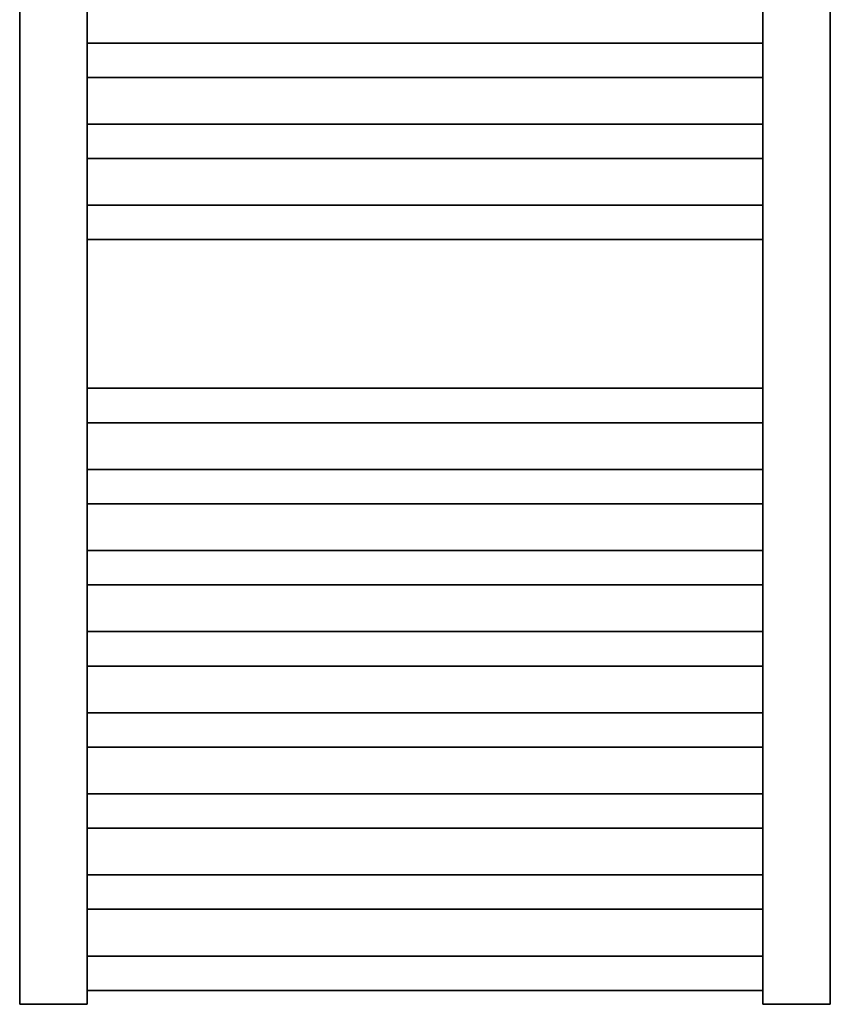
# Model space of a CAD drawing. Header units: millimetres. Extents: x 14365 to 105143, y -126377 to -22383.
# Tile 49 of 191: x 45563 to 46163, y -123284 to -122555. Entities that reach past the tile are written whole.
import ezdxf

# ---------------------------------------------------------------- set-up
doc = ezdxf.new("R2010")
doc.units = ezdxf.units.MM
doc.layers.add('UT_ZAŘÍZENÍ - OT', color=3, linetype='Continuous', lineweight=35)

msp = doc.modelspace()

# ---------------------------------------------------------------- linework, layer by layer
at = {"layer": 'UT_ZAŘÍZENÍ - OT', "linetype": 'Continuous'}
for p, q in [((45563.38, -121463.57), (45563.38, -123283.57)), ((45613.38, -123283.57), (45613.38, -121463.57)), ((46113.38, -121463.57), (46113.38, -123283.57)), ((46163.38, -123283.57), (46163.38, -121463.57)), ((45613.38, -122572.39), (46113.38, -122572.39)), ((45613.38, -122572.39), (46113.38, -122572.39)), ((45613.38, -122572.39), (46113.38, -122572.39)), ((45613.38, -122572.39), (46113.38, -122572.39)), ((45613.38, -122572.39), (46113.38, -122572.39)), ((45613.38, -122572.39), (46113.38, -122572.39)), ((45613.38, -122572.39), (46113.38, -122572.39)), ((45613.38, -122572.39), (46113.38, -122572.39)), ((45613.38, -122572.39), (46113.38, -122572.39)), ((45613.38, -122572.39), (46113.38, -122572.39)), ((45613.38, -122572.39), (46113.38, -122572.39)), ((45613.38, -122572.39), (46113.38, -122572.39)), ((45613.38, -122572.39), (46113.38, -122572.39)), ((45613.38, -122572.39), (46113.38, -122572.39)), ((45613.38, -122572.39), (46113.38, -122572.39)), ((45613.38, -122572.39), (46113.38, -122572.39)), ((45613.38, -122572.39), (46113.38, -122572.39)), ((45613.38, -122572.39), (46113.38, -122572.39)), ((45613.38, -122572.39), (46113.38, -122572.39)), ((45613.38, -122572.39), (46113.38, -122572.39)), ((45613.38, -122572.39), (46113.38, -122572.39)), ((45613.38, -122572.39), (46113.38, -122572.39)), ((45613.38, -122572.39), (46113.38, -122572.39)), ((45613.38, -122572.39), (46113.38, -122572.39)), ((45613.38, -122572.39), (46113.38, -122572.39)), ((45613.38, -122572.39), (46113.38, -122572.39)), ((45613.38, -122572.39), (46113.38, -122572.39)), ((45613.38, -122572.39), (46113.38, -122572.39)), ((45613.38, -122572.39), (46113.38, -122572.39)), ((45613.38, -122572.39), (46113.38, -122572.39)), ((45613.38, -122572.39), (46113.38, -122572.39)), ((45613.38, -122572.39), (46113.38, -122572.39)), ((45613.38, -122572.39), (46113.38, -122572.39)), ((45613.38, -122572.39), (46113.38, -122572.39)), ((45613.38, -122597.84), (46113.38, -122597.84)), ((45613.38, -122597.84), (46113.38, -122597.84)), ((45613.38, -122597.84), (46113.38, -122597.84)), ((45613.38, -122597.84), (46113.38, -122597.84)), ((45613.38, -122597.84), (46113.38, -122597.84)), ((45613.38, -122597.84), (46113.38, -122597.84)), ((45613.38, -122597.84), (46113.38, -122597.84)), ((45613.38, -122597.84), (46113.38, -122597.84)), ((45613.38, -122597.84), (46113.38, -122597.84)), ((45613.38, -122597.84), (46113.38, -122597.84)), ((45613.38, -122597.84), (46113.38, -122597.84)), ((45613.38, -122597.84), (46113.38, -122597.84)), ((45613.38, -122597.84), (46113.38, -122597.84)), ((45613.38, -122597.84), (46113.38, -122597.84)), ((45613.38, -122597.84), (46113.38, -122597.84)), ((45613.38, -122597.84), (46113.38, -122597.84)), ((45613.38, -122597.84), (46113.38, -122597.84)), ((45613.38, -122597.84), (46113.38, -122597.84)), ((45613.38, -122597.84), (46113.38, -122597.84)), ((45613.38, -122597.84), (46113.38, -122597.84)), ((45613.38, -122597.84), (46113.38, -122597.84)), ((45613.38, -122597.84), (46113.38, -122597.84)), ((45613.38, -122597.84), (46113.38, -122597.84)), ((45613.38, -122597.84), (46113.38, -122597.84)), ((45613.38, -122597.84), (46113.38, -122597.84)), ((45613.38, -122597.84), (46113.38, -122597.84)), ((45613.38, -122597.84), (46113.38, -122597.84)), ((45613.38, -122597.84), (46113.38, -122597.84)), ((45613.38, -122597.84), (46113.38, -122597.84)), ((45613.38, -122597.84), (46113.38, -122597.84)), ((45613.38, -122597.84), (46113.38, -122597.84)), ((45613.38, -122597.84), (46113.38, -122597.84)), ((45613.38, -122597.84), (46113.38, -122597.84)), ((45613.38, -122597.84), (46113.38, -122597.84)), ((45613.38, -122632.39), (46113.38, -122632.39)), ((45613.38, -122632.39), (46113.38, -122632.39)), ((45613.38, -122632.39), (46113.38, -122632.39)), ((45613.38, -122632.39), (46113.38, -122632.39)), ((45613.38, -122632.39), (46113.38, -122632.39)), ((45613.38, -122632.39), (46113.38, -122632.39)), ((45613.38, -122632.39), (46113.38, -122632.39)), ((45613.38, -122632.39), (46113.38, -122632.39)), ((45613.38, -122632.39), (46113.38, -122632.39)), ((45613.38, -122632.39), (46113.38, -122632.39)), ((45613.38, -122632.39), (46113.38, -122632.39)), ((45613.38, -122632.39), (46113.38, -122632.39)), ((45613.38, -122632.39), (46113.38, -122632.39)), ((45613.38, -122632.39), (46113.38, -122632.39)), ((45613.38, -122632.39), (46113.38, -122632.39)), ((45613.38, -122632.39), (46113.38, -122632.39)), ((45613.38, -122632.39), (46113.38, -122632.39)), ((45613.38, -122632.39), (46113.38, -122632.39)), ((45613.38, -122632.39), (46113.38, -122632.39)), ((45613.38, -122632.39), (46113.38, -122632.39)), ((45613.38, -122632.39), (46113.38, -122632.39)), ((45613.38, -122632.39), (46113.38, -122632.39)), ((45613.38, -122632.39), (46113.38, -122632.39)), ((45613.38, -122632.39), (46113.38, -122632.39)), ((45613.38, -122632.39), (46113.38, -122632.39)), ((45613.38, -122632.39), (46113.38, -122632.39)), ((45613.38, -122632.39), (46113.38, -122632.39)), ((45613.38, -122632.39), (46113.38, -122632.39)), ((45613.38, -122632.39), (46113.38, -122632.39)), ((45613.38, -122632.39), (46113.38, -122632.39)), ((45613.38, -122632.39), (46113.38, -122632.39)), ((45613.38, -122632.39), (46113.38, -122632.39)), ((45613.38, -122632.39), (46113.38, -122632.39)), ((45613.38, -122632.39), (46113.38, -122632.39)), ((45613.38, -122657.84), (46113.38, -122657.84)), ((45613.38, -122657.84), (46113.38, -122657.84)), ((45613.38, -122657.84), (46113.38, -122657.84)), ((45613.38, -122657.84), (46113.38, -122657.84)), ((45613.38, -122657.84), (46113.38, -122657.84)), ((45613.38, -122657.84), (46113.38, -122657.84)), ((45613.38, -122657.84), (46113.38, -122657.84)), ((45613.38, -122657.84), (46113.38, -122657.84)), ((45613.38, -122657.84), (46113.38, -122657.84)), ((45613.38, -122657.84), (46113.38, -122657.84)), ((45613.38, -122657.84), (46113.38, -122657.84)), ((45613.38, -122657.84), (46113.38, -122657.84)), ((45613.38, -122657.84), (46113.38, -122657.84)), ((45613.38, -122657.84), (46113.38, -122657.84)), ((45613.38, -122657.84), (46113.38, -122657.84)), ((45613.38, -122657.84), (46113.38, -122657.84)), ((45613.38, -122657.84), (46113.38, -122657.84)), ((45613.38, -122657.84), (46113.38, -122657.84)), ((45613.38, -122657.84), (46113.38, -122657.84)), ((45613.38, -122657.84), (46113.38, -122657.84)), ((45613.38, -122657.84), (46113.38, -122657.84)), ((45613.38, -122657.84), (46113.38, -122657.84)), ((45613.38, -122657.84), (46113.38, -122657.84)), ((45613.38, -122657.84), (46113.38, -122657.84)), ((45613.38, -122657.84), (46113.38, -122657.84)), ((45613.38, -122657.84), (46113.38, -122657.84)), ((45613.38, -122657.84), (46113.38, -122657.84)), ((45613.38, -122657.84), (46113.38, -122657.84)), ((45613.38, -122657.84), (46113.38, -122657.84)), ((45613.38, -122657.84), (46113.38, -122657.84)), ((45613.38, -122657.84), (46113.38, -122657.84)), ((45613.38, -122657.84), (46113.38, -122657.84)), ((45613.38, -122657.84), (46113.38, -122657.84)), ((45613.38, -122657.84), (46113.38, -122657.84)), ((45613.38, -122692.39), (46113.38, -122692.39)), ((45613.38, -122692.39), (46113.38, -122692.39)), ((45613.38, -122692.39), (46113.38, -122692.39)), ((45613.38, -122692.39), (46113.38, -122692.39)), ((45613.38, -122692.39), (46113.38, -122692.39)), ((45613.38, -122692.39), (46113.38, -122692.39)), ((45613.38, -122692.39), (46113.38, -122692.39)), ((45613.38, -122692.39), (46113.38, -122692.39)), ((45613.38, -122692.39), (46113.38, -122692.39)), ((45613.38, -122692.39), (46113.38, -122692.39)), ((45613.38, -122692.39), (46113.38, -122692.39)), ((45613.38, -122692.39), (46113.38, -122692.39)), ((45613.38, -122692.39), (46113.38, -122692.39)), ((45613.38, -122692.39), (46113.38, -122692.39)), ((45613.38, -122692.39), (46113.38, -122692.39)), ((45613.38, -122692.39), (46113.38, -122692.39)), ((45613.38, -122692.39), (46113.38, -122692.39)), ((45613.38, -122692.39), (46113.38, -122692.39)), ((45613.38, -122692.39), (46113.38, -122692.39)), ((45613.38, -122692.39), (46113.38, -122692.39)), ((45613.38, -122692.39), (46113.38, -122692.39)), ((45613.38, -122692.39), (46113.38, -122692.39)), ((45613.38, -122692.39), (46113.38, -122692.39)), ((45613.38, -122692.39), (46113.38, -122692.39)), ((45613.38, -122692.39), (46113.38, -122692.39)), ((45613.38, -122692.39), (46113.38, -122692.39)), ((45613.38, -122692.39), (46113.38, -122692.39)), ((45613.38, -122692.39), (46113.38, -122692.39)), ((45613.38, -122692.39), (46113.38, -122692.39)), ((45613.38, -122692.39), (46113.38, -122692.39)), ((45613.38, -122692.39), (46113.38, -122692.39)), ((45613.38, -122692.39), (46113.38, -122692.39)), ((45613.38, -122692.39), (46113.38, -122692.39)), ((45613.38, -122692.39), (46113.38, -122692.39)), ((45613.38, -122717.84), (46113.38, -122717.84)), ((45613.38, -122717.84), (46113.38, -122717.84)), ((45613.38, -122717.84), (46113.38, -122717.84)), ((45613.38, -122717.84), (46113.38, -122717.84)), ((45613.38, -122717.84), (46113.38, -122717.84)), ((45613.38, -122717.84), (46113.38, -122717.84)), ((45613.38, -122717.84), (46113.38, -122717.84)), ((45613.38, -122717.84), (46113.38, -122717.84)), ((45613.38, -122717.84), (46113.38, -122717.84)), ((45613.38, -122717.84), (46113.38, -122717.84)), ((45613.38, -122717.84), (46113.38, -122717.84)), ((45613.38, -122717.84), (46113.38, -122717.84)), ((45613.38, -122717.84), (46113.38, -122717.84)), ((45613.38, -122717.84), (46113.38, -122717.84)), ((45613.38, -122717.84), (46113.38, -122717.84)), ((45613.38, -122717.84), (46113.38, -122717.84)), ((45613.38, -122717.84), (46113.38, -122717.84)), ((45613.38, -122717.84), (46113.38, -122717.84)), ((45613.38, -122717.84), (46113.38, -122717.84)), ((45613.38, -122717.84), (46113.38, -122717.84)), ((45613.38, -122717.84), (46113.38, -122717.84)), ((45613.38, -122717.84), (46113.38, -122717.84)), ((45613.38, -122717.84), (46113.38, -122717.84)), ((45613.38, -122717.84), (46113.38, -122717.84)), ((45613.38, -122717.84), (46113.38, -122717.84)), ((45613.38, -122717.84), (46113.38, -122717.84)), ((45613.38, -122717.84), (46113.38, -122717.84)), ((45613.38, -122717.84), (46113.38, -122717.84)), ((45613.38, -122717.84), (46113.38, -122717.84)), ((45613.38, -122717.84), (46113.38, -122717.84)), ((45613.38, -122717.84), (46113.38, -122717.84)), ((45613.38, -122717.84), (46113.38, -122717.84)), ((45613.38, -122717.84), (46113.38, -122717.84)), ((45613.38, -122717.84), (46113.38, -122717.84)), ((45613.38, -122827.84), (46113.38, -122827.84)), ((45613.38, -122827.84), (46113.38, -122827.84)), ((45613.38, -122827.84), (46113.38, -122827.84)), ((45613.38, -122827.84), (46113.38, -122827.84)), ((45613.38, -122827.84), (46113.38, -122827.84)), ((45613.38, -122827.84), (46113.38, -122827.84)), ((45613.38, -122827.84), (46113.38, -122827.84)), ((45613.38, -122827.84), (46113.38, -122827.84)), ((45613.38, -122827.84), (46113.38, -122827.84)), ((45613.38, -122827.84), (46113.38, -122827.84)), ((45613.38, -122827.84), (46113.38, -122827.84)), ((45613.38, -122827.84), (46113.38, -122827.84)), ((45613.38, -122827.84), (46113.38, -122827.84)), ((45613.38, -122827.84), (46113.38, -122827.84)), ((45613.38, -122827.84), (46113.38, -122827.84)), ((45613.38, -122827.84), (46113.38, -122827.84)), ((45613.38, -122827.84), (46113.38, -122827.84)), ((45613.38, -122827.84), (46113.38, -122827.84)), ((45613.38, -122827.84), (46113.38, -122827.84)), ((45613.38, -122827.84), (46113.38, -122827.84)), ((45613.38, -122827.84), (46113.38, -122827.84)), ((45613.38, -122827.84), (46113.38, -122827.84)), ((45613.38, -122827.84), (46113.38, -122827.84)), ((45613.38, -122827.84), (46113.38, -122827.84)), ((45613.38, -122827.84), (46113.38, -122827.84)), ((45613.38, -122827.84), (46113.38, -122827.84)), ((45613.38, -122827.84), (46113.38, -122827.84)), ((45613.38, -122827.84), (46113.38, -122827.84)), ((45613.38, -122827.84), (46113.38, -122827.84)), ((45613.38, -122827.84), (46113.38, -122827.84)), ((45613.38, -122827.84), (46113.38, -122827.84)), ((45613.38, -122827.84), (46113.38, -122827.84)), ((45613.38, -122827.84), (46113.38, -122827.84)), ((45613.38, -122827.84), (46113.38, -122827.84)), ((45613.38, -122853.3), (46113.38, -122853.3)), ((45613.38, -122853.3), (46113.38, -122853.3)), ((45613.38, -122853.3), (46113.38, -122853.3)), ((45613.38, -122853.3), (46113.38, -122853.3)), ((45613.38, -122853.3), (46113.38, -122853.3)), ((45613.38, -122853.3), (46113.38, -122853.3)), ((45613.38, -122853.3), (46113.38, -122853.3)), ((45613.38, -122853.3), (46113.38, -122853.3)), ((45613.38, -122853.3), (46113.38, -122853.3)), ((45613.38, -122853.3), (46113.38, -122853.3)), ((45613.38, -122853.3), (46113.38, -122853.3)), ((45613.38, -122853.3), (46113.38, -122853.3)), ((45613.38, -122853.3), (46113.38, -122853.3)), ((45613.38, -122853.3), (46113.38, -122853.3)), ((45613.38, -122853.3), (46113.38, -122853.3)), ((45613.38, -122853.3), (46113.38, -122853.3)), ((45613.38, -122853.3), (46113.38, -122853.3)), ((45613.38, -122853.3), (46113.38, -122853.3)), ((45613.38, -122853.3), (46113.38, -122853.3)), ((45613.38, -122853.3), (46113.38, -122853.3)), ((45613.38, -122853.3), (46113.38, -122853.3)), ((45613.38, -122853.3), (46113.38, -122853.3)), ((45613.38, -122853.3), (46113.38, -122853.3)), ((45613.38, -122853.3), (46113.38, -122853.3)), ((45613.38, -122853.3), (46113.38, -122853.3)), ((45613.38, -122853.3), (46113.38, -122853.3)), ((45613.38, -122853.3), (46113.38, -122853.3)), ((45613.38, -122853.3), (46113.38, -122853.3)), ((45613.38, -122853.3), (46113.38, -122853.3)), ((45613.38, -122853.3), (46113.38, -122853.3)), ((45613.38, -122853.3), (46113.38, -122853.3)), ((45613.38, -122853.3), (46113.38, -122853.3)), ((45613.38, -122853.3), (46113.38, -122853.3)), ((45613.38, -122853.3), (46113.38, -122853.3)), ((45613.38, -122887.84), (46113.38, -122887.84)), ((45613.38, -122887.84), (46113.38, -122887.84)), ((45613.38, -122887.84), (46113.38, -122887.84)), ((45613.38, -122887.84), (46113.38, -122887.84)), ((45613.38, -122887.84), (46113.38, -122887.84)), ((45613.38, -122887.84), (46113.38, -122887.84)), ((45613.38, -122887.84), (46113.38, -122887.84)), ((45613.38, -122887.84), (46113.38, -122887.84)), ((45613.38, -122887.84), (46113.38, -122887.84)), ((45613.38, -122887.84), (46113.38, -122887.84)), ((45613.38, -122887.84), (46113.38, -122887.84)), ((45613.38, -122887.84), (46113.38, -122887.84)), ((45613.38, -122887.84), (46113.38, -122887.84)), ((45613.38, -122887.84), (46113.38, -122887.84)), ((45613.38, -122887.84), (46113.38, -122887.84)), ((45613.38, -122887.84), (46113.38, -122887.84)), ((45613.38, -122887.84), (46113.38, -122887.84)), ((45613.38, -122887.84), (46113.38, -122887.84)), ((45613.38, -122887.84), (46113.38, -122887.84)), ((45613.38, -122887.84), (46113.38, -122887.84)), ((45613.38, -122887.84), (46113.38, -122887.84)), ((45613.38, -122887.84), (46113.38, -122887.84)), ((45613.38, -122887.84), (46113.38, -122887.84)), ((45613.38, -122887.84), (46113.38, -122887.84)), ((45613.38, -122887.84), (46113.38, -122887.84)), ((45613.38, -122887.84), (46113.38, -122887.84)), ((45613.38, -122887.84), (46113.38, -122887.84)), ((45613.38, -122887.84), (46113.38, -122887.84)), ((45613.38, -122887.84), (46113.38, -122887.84)), ((45613.38, -122887.84), (46113.38, -122887.84)), ((45613.38, -122887.84), (46113.38, -122887.84)), ((45613.38, -122887.84), (46113.38, -122887.84)), ((45613.38, -122887.84), (46113.38, -122887.84)), ((45613.38, -122887.84), (46113.38, -122887.84)), ((45613.38, -122913.3), (46113.38, -122913.3)), ((45613.38, -122913.3), (46113.38, -122913.3)), ((45613.38, -122913.3), (46113.38, -122913.3)), ((45613.38, -122913.3), (46113.38, -122913.3)), ((45613.38, -122913.3), (46113.38, -122913.3)), ((45613.38, -122913.3), (46113.38, -122913.3)), ((45613.38, -122913.3), (46113.38, -122913.3)), ((45613.38, -122913.3), (46113.38, -122913.3)), ((45613.38, -122913.3), (46113.38, -122913.3)), ((45613.38, -122913.3), (46113.38, -122913.3)), ((45613.38, -122913.3), (46113.38, -122913.3)), ((45613.38, -122913.3), (46113.38, -122913.3)), ((45613.38, -122913.3), (46113.38, -122913.3)), ((45613.38, -122913.3), (46113.38, -122913.3)), ((45613.38, -122913.3), (46113.38, -122913.3)), ((45613.38, -122913.3), (46113.38, -122913.3)), ((45613.38, -122913.3), (46113.38, -122913.3)), ((45613.38, -122913.3), (46113.38, -122913.3)), ((45613.38, -122913.3), (46113.38, -122913.3)), ((45613.38, -122913.3), (46113.38, -122913.3)), ((45613.38, -122913.3), (46113.38, -122913.3)), ((45613.38, -122913.3), (46113.38, -122913.3)), ((45613.38, -122913.3), (46113.38, -122913.3)), ((45613.38, -122913.3), (46113.38, -122913.3)), ((45613.38, -122913.3), (46113.38, -122913.3)), ((45613.38, -122913.3), (46113.38, -122913.3)), ((45613.38, -122913.3), (46113.38, -122913.3)), ((45613.38, -122913.3), (46113.38, -122913.3)), ((45613.38, -122913.3), (46113.38, -122913.3)), ((45613.38, -122913.3), (46113.38, -122913.3)), ((45613.38, -122913.3), (46113.38, -122913.3)), ((45613.38, -122913.3), (46113.38, -122913.3)), ((45613.38, -122913.3), (46113.38, -122913.3)), ((45613.38, -122913.3), (46113.38, -122913.3)), ((45613.38, -122947.84), (46113.38, -122947.84)), ((45613.38, -122947.84), (46113.38, -122947.84)), ((45613.38, -122947.84), (46113.38, -122947.84)), ((45613.38, -122947.84), (46113.38, -122947.84)), ((45613.38, -122947.84), (46113.38, -122947.84)), ((45613.38, -122947.84), (46113.38, -122947.84)), ((45613.38, -122947.84), (46113.38, -122947.84)), ((45613.38, -122947.84), (46113.38, -122947.84)), ((45613.38, -122947.84), (46113.38, -122947.84)), ((45613.38, -122947.84), (46113.38, -122947.84)), ((45613.38, -122947.84), (46113.38, -122947.84)), ((45613.38, -122947.84), (46113.38, -122947.84)), ((45613.38, -122947.84), (46113.38, -122947.84)), ((45613.38, -122947.84), (46113.38, -122947.84)), ((45613.38, -122947.84), (46113.38, -122947.84)), ((45613.38, -122947.84), (46113.38, -122947.84)), ((45613.38, -122947.84), (46113.38, -122947.84)), ((45613.38, -122947.84), (46113.38, -122947.84)), ((45613.38, -122947.84), (46113.38, -122947.84)), ((45613.38, -122947.84), (46113.38, -122947.84)), ((45613.38, -122947.84), (46113.38, -122947.84)), ((45613.38, -122947.84), (46113.38, -122947.84)), ((45613.38, -122947.84), (46113.38, -122947.84)), ((45613.38, -122947.84), (46113.38, -122947.84)), ((45613.38, -122947.84), (46113.38, -122947.84)), ((45613.38, -122947.84), (46113.38, -122947.84)), ((45613.38, -122947.84), (46113.38, -122947.84)), ((45613.38, -122947.84), (46113.38, -122947.84)), ((45613.38, -122947.84), (46113.38, -122947.84)), ((45613.38, -122947.84), (46113.38, -122947.84)), ((45613.38, -122947.84), (46113.38, -122947.84)), ((45613.38, -122947.84), (46113.38, -122947.84)), ((45613.38, -122947.84), (46113.38, -122947.84)), ((45613.38, -122947.84), (46113.38, -122947.84)), ((45613.38, -122973.3), (46113.38, -122973.3)), ((45613.38, -122973.3), (46113.38, -122973.3)), ((45613.38, -122973.3), (46113.38, -122973.3)), ((45613.38, -122973.3), (46113.38, -122973.3)), ((45613.38, -122973.3), (46113.38, -122973.3)), ((45613.38, -122973.3), (46113.38, -122973.3)), ((45613.38, -122973.3), (46113.38, -122973.3)), ((45613.38, -122973.3), (46113.38, -122973.3)), ((45613.38, -122973.3), (46113.38, -122973.3)), ((45613.38, -122973.3), (46113.38, -122973.3)), ((45613.38, -122973.3), (46113.38, -122973.3)), ((45613.38, -122973.3), (46113.38, -122973.3)), ((45613.38, -122973.3), (46113.38, -122973.3)), ((45613.38, -122973.3), (46113.38, -122973.3)), ((45613.38, -122973.3), (46113.38, -122973.3)), ((45613.38, -122973.3), (46113.38, -122973.3)), ((45613.38, -122973.3), (46113.38, -122973.3)), ((45613.38, -122973.3), (46113.38, -122973.3)), ((45613.38, -122973.3), (46113.38, -122973.3)), ((45613.38, -122973.3), (46113.38, -122973.3)), ((45613.38, -122973.3), (46113.38, -122973.3)), ((45613.38, -122973.3), (46113.38, -122973.3)), ((45613.38, -122973.3), (46113.38, -122973.3)), ((45613.38, -122973.3), (46113.38, -122973.3)), ((45613.38, -122973.3), (46113.38, -122973.3)), ((45613.38, -122973.3), (46113.38, -122973.3)), ((45613.38, -122973.3), (46113.38, -122973.3)), ((45613.38, -122973.3), (46113.38, -122973.3)), ((45613.38, -122973.3), (46113.38, -122973.3)), ((45613.38, -122973.3), (46113.38, -122973.3)), ((45613.38, -122973.3), (46113.38, -122973.3)), ((45613.38, -122973.3), (46113.38, -122973.3)), ((45613.38, -122973.3), (46113.38, -122973.3)), ((45613.38, -122973.3), (46113.38, -122973.3)), ((45613.38, -123007.84), (46113.38, -123007.84)), ((45613.38, -123007.84), (46113.38, -123007.84)), ((45613.38, -123007.84), (46113.38, -123007.84)), ((45613.38, -123007.84), (46113.38, -123007.84)), ((45613.38, -123007.84), (46113.38, -123007.84)), ((45613.38, -123007.84), (46113.38, -123007.84)), ((45613.38, -123007.84), (46113.38, -123007.84)), ((45613.38, -123007.84), (46113.38, -123007.84)), ((45613.38, -123007.84), (46113.38, -123007.84)), ((45613.38, -123007.84), (46113.38, -123007.84)), ((45613.38, -123007.84), (46113.38, -123007.84)), ((45613.38, -123007.84), (46113.38, -123007.84)), ((45613.38, -123007.84), (46113.38, -123007.84)), ((45613.38, -123007.84), (46113.38, -123007.84)), ((45613.38, -123007.84), (46113.38, -123007.84)), ((45613.38, -123007.84), (46113.38, -123007.84)), ((45613.38, -123007.84), (46113.38, -123007.84)), ((45613.38, -123007.84), (46113.38, -123007.84)), ((45613.38, -123007.84), (46113.38, -123007.84)), ((45613.38, -123007.84), (46113.38, -123007.84)), ((45613.38, -123007.84), (46113.38, -123007.84)), ((45613.38, -123007.84), (46113.38, -123007.84)), ((45613.38, -123007.84), (46113.38, -123007.84)), ((45613.38, -123007.84), (46113.38, -123007.84)), ((45613.38, -123007.84), (46113.38, -123007.84)), ((45613.38, -123007.84), (46113.38, -123007.84)), ((45613.38, -123007.84), (46113.38, -123007.84)), ((45613.38, -123007.84), (46113.38, -123007.84)), ((45613.38, -123007.84), (46113.38, -123007.84)), ((45613.38, -123007.84), (46113.38, -123007.84)), ((45613.38, -123007.84), (46113.38, -123007.84)), ((45613.38, -123007.84), (46113.38, -123007.84)), ((45613.38, -123007.84), (46113.38, -123007.84)), ((45613.38, -123007.84), (46113.38, -123007.84)), ((45613.38, -123033.3), (46113.38, -123033.3)), ((45613.38, -123033.3), (46113.38, -123033.3)), ((45613.38, -123033.3), (46113.38, -123033.3)), ((45613.38, -123033.3), (46113.38, -123033.3)), ((45613.38, -123033.3), (46113.38, -123033.3)), ((45613.38, -123033.3), (46113.38, -123033.3)), ((45613.38, -123033.3), (46113.38, -123033.3)), ((45613.38, -123033.3), (46113.38, -123033.3)), ((45613.38, -123033.3), (46113.38, -123033.3)), ((45613.38, -123033.3), (46113.38, -123033.3)), ((45613.38, -123033.3), (46113.38, -123033.3)), ((45613.38, -123033.3), (46113.38, -123033.3)), ((45613.38, -123033.3), (46113.38, -123033.3)), ((45613.38, -123033.3), (46113.38, -123033.3)), ((45613.38, -123033.3), (46113.38, -123033.3)), ((45613.38, -123033.3), (46113.38, -123033.3)), ((45613.38, -123033.3), (46113.38, -123033.3)), ((45613.38, -123033.3), (46113.38, -123033.3)), ((45613.38, -123033.3), (46113.38, -123033.3)), ((45613.38, -123033.3), (46113.38, -123033.3)), ((45613.38, -123033.3), (46113.38, -123033.3)), ((45613.38, -123033.3), (46113.38, -123033.3)), ((45613.38, -123033.3), (46113.38, -123033.3)), ((45613.38, -123033.3), (46113.38, -123033.3)), ((45613.38, -123033.3), (46113.38, -123033.3)), ((45613.38, -123033.3), (46113.38, -123033.3)), ((45613.38, -123033.3), (46113.38, -123033.3)), ((45613.38, -123033.3), (46113.38, -123033.3)), ((45613.38, -123033.3), (46113.38, -123033.3)), ((45613.38, -123033.3), (46113.38, -123033.3)), ((45613.38, -123033.3), (46113.38, -123033.3)), ((45613.38, -123033.3), (46113.38, -123033.3)), ((45613.38, -123033.3), (46113.38, -123033.3)), ((45613.38, -123033.3), (46113.38, -123033.3)), ((45613.38, -123067.84), (46113.38, -123067.84)), ((45613.38, -123067.84), (46113.38, -123067.84)), ((45613.38, -123067.84), (46113.38, -123067.84)), ((45613.38, -123067.84), (46113.38, -123067.84)), ((45613.38, -123067.84), (46113.38, -123067.84)), ((45613.38, -123067.84), (46113.38, -123067.84)), ((45613.38, -123067.84), (46113.38, -123067.84)), ((45613.38, -123067.84), (46113.38, -123067.84)), ((45613.38, -123067.84), (46113.38, -123067.84)), ((45613.38, -123067.84), (46113.38, -123067.84)), ((45613.38, -123067.84), (46113.38, -123067.84)), ((45613.38, -123067.84), (46113.38, -123067.84)), ((45613.38, -123067.84), (46113.38, -123067.84)), ((45613.38, -123067.84), (46113.38, -123067.84)), ((45613.38, -123067.84), (46113.38, -123067.84)), ((45613.38, -123067.84), (46113.38, -123067.84)), ((45613.38, -123067.84), (46113.38, -123067.84)), ((45613.38, -123067.84), (46113.38, -123067.84)), ((45613.38, -123067.84), (46113.38, -123067.84)), ((45613.38, -123067.84), (46113.38, -123067.84)), ((45613.38, -123067.84), (46113.38, -123067.84)), ((45613.38, -123067.84), (46113.38, -123067.84)), ((45613.38, -123067.84), (46113.38, -123067.84)), ((45613.38, -123067.84), (46113.38, -123067.84)), ((45613.38, -123067.84), (46113.38, -123067.84)), ((45613.38, -123067.84), (46113.38, -123067.84)), ((45613.38, -123067.84), (46113.38, -123067.84)), ((45613.38, -123067.84), (46113.38, -123067.84)), ((45613.38, -123067.84), (46113.38, -123067.84)), ((45613.38, -123067.84), (46113.38, -123067.84)), ((45613.38, -123067.84), (46113.38, -123067.84)), ((45613.38, -123067.84), (46113.38, -123067.84)), ((45613.38, -123067.84), (46113.38, -123067.84)), ((45613.38, -123067.84), (46113.38, -123067.84)), ((45613.38, -123093.3), (46113.38, -123093.3)), ((45613.38, -123093.3), (46113.38, -123093.3)), ((45613.38, -123093.3), (46113.38, -123093.3)), ((45613.38, -123093.3), (46113.38, -123093.3)), ((45613.38, -123093.3), (46113.38, -123093.3)), ((45613.38, -123093.3), (46113.38, -123093.3)), ((45613.38, -123093.3), (46113.38, -123093.3)), ((45613.38, -123093.3), (46113.38, -123093.3)), ((45613.38, -123093.3), (46113.38, -123093.3)), ((45613.38, -123093.3), (46113.38, -123093.3)), ((45613.38, -123093.3), (46113.38, -123093.3)), ((45613.38, -123093.3), (46113.38, -123093.3)), ((45613.38, -123093.3), (46113.38, -123093.3)), ((45613.38, -123093.3), (46113.38, -123093.3)), ((45613.38, -123093.3), (46113.38, -123093.3)), ((45613.38, -123093.3), (46113.38, -123093.3)), ((45613.38, -123093.3), (46113.38, -123093.3)), ((45613.38, -123093.3), (46113.38, -123093.3)), ((45613.38, -123093.3), (46113.38, -123093.3)), ((45613.38, -123093.3), (46113.38, -123093.3)), ((45613.38, -123093.3), (46113.38, -123093.3)), ((45613.38, -123093.3), (46113.38, -123093.3)), ((45613.38, -123093.3), (46113.38, -123093.3)), ((45613.38, -123093.3), (46113.38, -123093.3)), ((45613.38, -123093.3), (46113.38, -123093.3)), ((45613.38, -123093.3), (46113.38, -123093.3)), ((45613.38, -123093.3), (46113.38, -123093.3)), ((45613.38, -123093.3), (46113.38, -123093.3)), ((45613.38, -123093.3), (46113.38, -123093.3)), ((45613.38, -123093.3), (46113.38, -123093.3)), ((45613.38, -123093.3), (46113.38, -123093.3)), ((45613.38, -123093.3), (46113.38, -123093.3)), ((45613.38, -123093.3), (46113.38, -123093.3)), ((45613.38, -123093.3), (46113.38, -123093.3)), ((45613.38, -123127.84), (46113.38, -123127.84)), ((45613.38, -123127.84), (46113.38, -123127.84)), ((45613.38, -123127.84), (46113.38, -123127.84)), ((45613.38, -123127.84), (46113.38, -123127.84)), ((45613.38, -123127.84), (46113.38, -123127.84)), ((45613.38, -123127.84), (46113.38, -123127.84)), ((45613.38, -123127.84), (46113.38, -123127.84)), ((45613.38, -123127.84), (46113.38, -123127.84)), ((45613.38, -123127.84), (46113.38, -123127.84)), ((45613.38, -123127.84), (46113.38, -123127.84)), ((45613.38, -123127.84), (46113.38, -123127.84)), ((45613.38, -123127.84), (46113.38, -123127.84)), ((45613.38, -123127.84), (46113.38, -123127.84)), ((45613.38, -123127.84), (46113.38, -123127.84)), ((45613.38, -123127.84), (46113.38, -123127.84)), ((45613.38, -123127.84), (46113.38, -123127.84)), ((45613.38, -123127.84), (46113.38, -123127.84)), ((45613.38, -123127.84), (46113.38, -123127.84)), ((45613.38, -123127.84), (46113.38, -123127.84)), ((45613.38, -123127.84), (46113.38, -123127.84)), ((45613.38, -123127.84), (46113.38, -123127.84)), ((45613.38, -123127.84), (46113.38, -123127.84)), ((45613.38, -123127.84), (46113.38, -123127.84)), ((45613.38, -123127.84), (46113.38, -123127.84)), ((45613.38, -123127.84), (46113.38, -123127.84)), ((45613.38, -123127.84), (46113.38, -123127.84)), ((45613.38, -123127.84), (46113.38, -123127.84)), ((45613.38, -123127.84), (46113.38, -123127.84)), ((45613.38, -123127.84), (46113.38, -123127.84)), ((45613.38, -123127.84), (46113.38, -123127.84)), ((45613.38, -123127.84), (46113.38, -123127.84)), ((45613.38, -123127.84), (46113.38, -123127.84)), ((45613.38, -123127.84), (46113.38, -123127.84)), ((45613.38, -123127.84), (46113.38, -123127.84)), ((45613.38, -123153.3), (46113.38, -123153.3)), ((45613.38, -123153.3), (46113.38, -123153.3)), ((45613.38, -123153.3), (46113.38, -123153.3)), ((45613.38, -123153.3), (46113.38, -123153.3)), ((45613.38, -123153.3), (46113.38, -123153.3)), ((45613.38, -123153.3), (46113.38, -123153.3)), ((45613.38, -123153.3), (46113.38, -123153.3)), ((45613.38, -123153.3), (46113.38, -123153.3)), ((45613.38, -123153.3), (46113.38, -123153.3)), ((45613.38, -123153.3), (46113.38, -123153.3)), ((45613.38, -123153.3), (46113.38, -123153.3)), ((45613.38, -123153.3), (46113.38, -123153.3)), ((45613.38, -123153.3), (46113.38, -123153.3)), ((45613.38, -123153.3), (46113.38, -123153.3)), ((45613.38, -123153.3), (46113.38, -123153.3)), ((45613.38, -123153.3), (46113.38, -123153.3)), ((45613.38, -123153.3), (46113.38, -123153.3)), ((45613.38, -123153.3), (46113.38, -123153.3)), ((45613.38, -123153.3), (46113.38, -123153.3)), ((45613.38, -123153.3), (46113.38, -123153.3)), ((45613.38, -123153.3), (46113.38, -123153.3)), ((45613.38, -123153.3), (46113.38, -123153.3)), ((45613.38, -123153.3), (46113.38, -123153.3)), ((45613.38, -123153.3), (46113.38, -123153.3)), ((45613.38, -123153.3), (46113.38, -123153.3)), ((45613.38, -123153.3), (46113.38, -123153.3)), ((45613.38, -123153.3), (46113.38, -123153.3)), ((45613.38, -123153.3), (46113.38, -123153.3)), ((45613.38, -123153.3), (46113.38, -123153.3)), ((45613.38, -123153.3), (46113.38, -123153.3)), ((45613.38, -123153.3), (46113.38, -123153.3)), ((45613.38, -123153.3), (46113.38, -123153.3)), ((45613.38, -123153.3), (46113.38, -123153.3)), ((45613.38, -123153.3), (46113.38, -123153.3)), ((45613.38, -123187.84), (46113.38, -123187.84)), ((45613.38, -123187.84), (46113.38, -123187.84)), ((45613.38, -123187.84), (46113.38, -123187.84)), ((45613.38, -123187.84), (46113.38, -123187.84)), ((45613.38, -123187.84), (46113.38, -123187.84)), ((45613.38, -123187.84), (46113.38, -123187.84)), ((45613.38, -123187.84), (46113.38, -123187.84)), ((45613.38, -123187.84), (46113.38, -123187.84)), ((45613.38, -123187.84), (46113.38, -123187.84)), ((45613.38, -123187.84), (46113.38, -123187.84)), ((45613.38, -123187.84), (46113.38, -123187.84)), ((45613.38, -123187.84), (46113.38, -123187.84)), ((45613.38, -123187.84), (46113.38, -123187.84)), ((45613.38, -123187.84), (46113.38, -123187.84)), ((45613.38, -123187.84), (46113.38, -123187.84)), ((45613.38, -123187.84), (46113.38, -123187.84)), ((45613.38, -123187.84), (46113.38, -123187.84)), ((45613.38, -123187.84), (46113.38, -123187.84)), ((45613.38, -123187.84), (46113.38, -123187.84)), ((45613.38, -123187.84), (46113.38, -123187.84)), ((45613.38, -123187.84), (46113.38, -123187.84)), ((45613.38, -123187.84), (46113.38, -123187.84)), ((45613.38, -123187.84), (46113.38, -123187.84)), ((45613.38, -123187.84), (46113.38, -123187.84)), ((45613.38, -123187.84), (46113.38, -123187.84)), ((45613.38, -123187.84), (46113.38, -123187.84)), ((45613.38, -123187.84), (46113.38, -123187.84)), ((45613.38, -123187.84), (46113.38, -123187.84)), ((45613.38, -123187.84), (46113.38, -123187.84)), ((45613.38, -123187.84), (46113.38, -123187.84)), ((45613.38, -123187.84), (46113.38, -123187.84)), ((45613.38, -123187.84), (46113.38, -123187.84)), ((45613.38, -123187.84), (46113.38, -123187.84)), ((45613.38, -123187.84), (46113.38, -123187.84)), ((45613.38, -123213.3), (46113.38, -123213.3)), ((45613.38, -123213.3), (46113.38, -123213.3)), ((45613.38, -123213.3), (46113.38, -123213.3)), ((45613.38, -123213.3), (46113.38, -123213.3)), ((45613.38, -123213.3), (46113.38, -123213.3)), ((45613.38, -123213.3), (46113.38, -123213.3)), ((45613.38, -123213.3), (46113.38, -123213.3)), ((45613.38, -123213.3), (46113.38, -123213.3)), ((45613.38, -123213.3), (46113.38, -123213.3)), ((45613.38, -123213.3), (46113.38, -123213.3)), ((45613.38, -123213.3), (46113.38, -123213.3)), ((45613.38, -123213.3), (46113.38, -123213.3)), ((45613.38, -123213.3), (46113.38, -123213.3)), ((45613.38, -123213.3), (46113.38, -123213.3)), ((45613.38, -123213.3), (46113.38, -123213.3)), ((45613.38, -123213.3), (46113.38, -123213.3)), ((45613.38, -123213.3), (46113.38, -123213.3)), ((45613.38, -123213.3), (46113.38, -123213.3)), ((45613.38, -123213.3), (46113.38, -123213.3)), ((45613.38, -123213.3), (46113.38, -123213.3)), ((45613.38, -123213.3), (46113.38, -123213.3)), ((45613.38, -123213.3), (46113.38, -123213.3)), ((45613.38, -123213.3), (46113.38, -123213.3)), ((45613.38, -123213.3), (46113.38, -123213.3)), ((45613.38, -123213.3), (46113.38, -123213.3)), ((45613.38, -123213.3), (46113.38, -123213.3)), ((45613.38, -123213.3), (46113.38, -123213.3)), ((45613.38, -123213.3), (46113.38, -123213.3)), ((45613.38, -123213.3), (46113.38, -123213.3)), ((45613.38, -123213.3), (46113.38, -123213.3)), ((45613.38, -123213.3), (46113.38, -123213.3)), ((45613.38, -123213.3), (46113.38, -123213.3)), ((45613.38, -123213.3), (46113.38, -123213.3)), ((45613.38, -123213.3), (46113.38, -123213.3)), ((46113.38, -123233.57), (46113.38, -123233.57)), ((46113.38, -123247.84), (46113.38, -123242.57)), ((46113.38, -123242.57), (46113.38, -123247.84)), ((46113.38, -123247.84), (46113.38, -123242.57)), ((46113.38, -123242.57), (46113.38, -123247.84)), ((46113.38, -123247.84), (46113.38, -123242.57)), ((46113.38, -123242.57), (46113.38, -123247.84)), ((46113.38, -123247.84), (46113.38, -123242.57)), ((46113.38, -123242.57), (46113.38, -123247.84)), ((46113.38, -123247.84), (46113.38, -123242.57)), ((46113.38, -123242.57), (46113.38, -123247.84)), ((46113.38, -123247.84), (46113.38, -123242.57)), ((46113.38, -123242.57), (46113.38, -123247.84)), ((46113.38, -123247.84), (46113.38, -123242.57)), ((46113.38, -123242.57), (46113.38, -123247.84)), ((46113.38, -123247.84), (46113.38, -123242.57)), ((46113.38, -123242.57), (46113.38, -123247.84)), ((46113.38, -123247.84), (46113.38, -123242.57)), ((46113.38, -123242.57), (46113.38, -123247.84)), ((46113.38, -123247.84), (46113.38, -123242.57)), ((46113.38, -123242.57), (46113.38, -123247.84)), ((46113.38, -123247.84), (46113.38, -123242.57)), ((46113.38, -123242.57), (46113.38, -123247.84)), ((46113.38, -123247.84), (46113.38, -123242.57)), ((46113.38, -123242.57), (46113.38, -123247.84)), ((46113.38, -123247.84), (46113.38, -123242.57)), ((46113.38, -123242.57), (46113.38, -123247.84)), ((46113.38, -123247.84), (46113.38, -123242.57)), ((46113.38, -123242.57), (46113.38, -123247.84)), ((46113.38, -123247.84), (46113.38, -123242.57)), ((46113.38, -123242.57), (46113.38, -123247.84)), ((46113.38, -123247.84), (46113.38, -123242.57)), ((46113.38, -123242.57), (46113.38, -123247.84)), ((46113.38, -123247.84), (46113.38, -123242.57)), ((46113.38, -123242.57), (46113.38, -123247.84)), ((45613.38, -123247.84), (46113.38, -123247.84)), ((45613.38, -123247.84), (46113.38, -123247.84)), ((45613.38, -123247.84), (46113.38, -123247.84)), ((45613.38, -123247.84), (46113.38, -123247.84)), ((45613.38, -123247.84), (46113.38, -123247.84)), ((45613.38, -123247.84), (46113.38, -123247.84)), ((45613.38, -123247.84), (46113.38, -123247.84)), ((45613.38, -123247.84), (46113.38, -123247.84)), ((45613.38, -123247.84), (46113.38, -123247.84)), ((45613.38, -123247.84), (46113.38, -123247.84)), ((45613.38, -123247.84), (46113.38, -123247.84)), ((45613.38, -123247.84), (46113.38, -123247.84)), ((45613.38, -123247.84), (46113.38, -123247.84)), ((45613.38, -123247.84), (46113.38, -123247.84)), ((45613.38, -123247.84), (46113.38, -123247.84)), ((45613.38, -123247.84), (46113.38, -123247.84)), ((45613.38, -123247.84), (46113.38, -123247.84)), ((45613.38, -123247.84), (46113.38, -123247.84)), ((45613.38, -123247.84), (46113.38, -123247.84)), ((45613.38, -123247.84), (46113.38, -123247.84)), ((45613.38, -123247.84), (46113.38, -123247.84)), ((45613.38, -123247.84), (46113.38, -123247.84)), ((45613.38, -123247.84), (46113.38, -123247.84)), ((45613.38, -123247.84), (46113.38, -123247.84)), ((45613.38, -123247.84), (46113.38, -123247.84)), ((45613.38, -123247.84), (46113.38, -123247.84)), ((45613.38, -123247.84), (46113.38, -123247.84)), ((45613.38, -123247.84), (46113.38, -123247.84)), ((45613.38, -123247.84), (46113.38, -123247.84)), ((45613.38, -123247.84), (46113.38, -123247.84)), ((45613.38, -123247.84), (46113.38, -123247.84)), ((45613.38, -123247.84), (46113.38, -123247.84)), ((45613.38, -123247.84), (46113.38, -123247.84)), ((45613.38, -123247.84), (46113.38, -123247.84)), ((46113.38, -123260.57), (46113.38, -123247.84)), ((46113.38, -123247.84), (46113.38, -123260.57)), ((46113.38, -123260.57), (46113.38, -123247.84)), ((46113.38, -123247.84), (46113.38, -123260.57)), ((46113.38, -123260.57), (46113.38, -123247.84)), ((46113.38, -123247.84), (46113.38, -123260.57)), ((46113.38, -123260.57), (46113.38, -123247.84)), ((46113.38, -123247.84), (46113.38, -123260.57)), ((46113.38, -123260.57), (46113.38, -123247.84)), ((46113.38, -123247.84), (46113.38, -123260.57)), ((46113.38, -123260.57), (46113.38, -123247.84)), ((46113.38, -123247.84), (46113.38, -123260.57)), ((46113.38, -123260.57), (46113.38, -123247.84)), ((46113.38, -123247.84), (46113.38, -123260.57)), ((46113.38, -123260.57), (46113.38, -123247.84)), ((46113.38, -123247.84), (46113.38, -123260.57)), ((46113.38, -123260.57), (46113.38, -123247.84)), ((46113.38, -123247.84), (46113.38, -123260.57)), ((46113.38, -123260.57), (46113.38, -123247.84)), ((46113.38, -123247.84), (46113.38, -123260.57)), ((46113.38, -123260.57), (46113.38, -123247.84)), ((46113.38, -123247.84), (46113.38, -123260.57)), ((46113.38, -123260.57), (46113.38, -123247.84)), ((46113.38, -123247.84), (46113.38, -123260.57)), ((46113.38, -123260.57), (46113.38, -123247.84)), ((46113.38, -123247.84), (46113.38, -123260.57)), ((46113.38, -123260.57), (46113.38, -123247.84)), ((46113.38, -123247.84), (46113.38, -123260.57)), ((46113.38, -123260.57), (46113.38, -123247.84)), ((46113.38, -123247.84), (46113.38, -123260.57)), ((46113.38, -123260.57), (46113.38, -123247.84)), ((46113.38, -123247.84), (46113.38, -123260.57)), ((46113.38, -123260.57), (46113.38, -123247.84)), ((46113.38, -123247.84), (46113.38, -123260.57)), ((46113.38, -123260.57), (46113.38, -123273.3)), ((46113.38, -123273.3), (46113.38, -123260.57)), ((46113.38, -123260.57), (46113.38, -123273.3)), ((46113.38, -123273.3), (46113.38, -123260.57)), ((46113.38, -123260.57), (46113.38, -123273.3)), ((46113.38, -123273.3), (46113.38, -123260.57)), ((46113.38, -123260.57), (46113.38, -123273.3)), ((46113.38, -123273.3), (46113.38, -123260.57)), ((46113.38, -123260.57), (46113.38, -123273.3)), ((46113.38, -123273.3), (46113.38, -123260.57)), ((46113.38, -123260.57), (46113.38, -123273.3)), ((46113.38, -123273.3), (46113.38, -123260.57)), ((46113.38, -123260.57), (46113.38, -123273.3)), ((46113.38, -123273.3), (46113.38, -123260.57)), ((46113.38, -123260.57), (46113.38, -123273.3)), ((46113.38, -123273.3), (46113.38, -123260.57)), ((46113.38, -123260.57), (46113.38, -123273.3)), ((46113.38, -123273.3), (46113.38, -123260.57)), ((46113.38, -123260.57), (46113.38, -123273.3)), ((46113.38, -123273.3), (46113.38, -123260.57)), ((46113.38, -123260.57), (46113.38, -123273.3)), ((46113.38, -123273.3), (46113.38, -123260.57)), ((46113.38, -123260.57), (46113.38, -123273.3)), ((46113.38, -123273.3), (46113.38, -123260.57)), ((46113.38, -123260.57), (46113.38, -123273.3)), ((46113.38, -123273.3), (46113.38, -123260.57)), ((46113.38, -123260.57), (46113.38, -123273.3)), ((46113.38, -123273.3), (46113.38, -123260.57)), ((46113.38, -123260.57), (46113.38, -123273.3)), ((46113.38, -123273.3), (46113.38, -123260.57)), ((46113.38, -123260.57), (46113.38, -123273.3)), ((46113.38, -123273.3), (46113.38, -123260.57)), ((46113.38, -123260.57), (46113.38, -123273.3)), ((46113.38, -123273.3), (46113.38, -123260.57)), ((45613.38, -123273.3), (46113.38, -123273.3)), ((45613.38, -123273.3), (46113.38, -123273.3)), ((45613.38, -123273.3), (46113.38, -123273.3)), ((45613.38, -123273.3), (46113.38, -123273.3)), ((45613.38, -123273.3), (46113.38, -123273.3)), ((45613.38, -123273.3), (46113.38, -123273.3)), ((45613.38, -123273.3), (46113.38, -123273.3)), ((45613.38, -123273.3), (46113.38, -123273.3)), ((45613.38, -123273.3), (46113.38, -123273.3)), ((45613.38, -123273.3), (46113.38, -123273.3)), ((45613.38, -123273.3), (46113.38, -123273.3)), ((45613.38, -123273.3), (46113.38, -123273.3)), ((45613.38, -123273.3), (46113.38, -123273.3)), ((45613.38, -123273.3), (46113.38, -123273.3)), ((45613.38, -123273.3), (46113.38, -123273.3)), ((45613.38, -123273.3), (46113.38, -123273.3)), ((45613.38, -123273.3), (46113.38, -123273.3)), ((45613.38, -123273.3), (46113.38, -123273.3)), ((45613.38, -123273.3), (46113.38, -123273.3)), ((45613.38, -123273.3), (46113.38, -123273.3)), ((45613.38, -123273.3), (46113.38, -123273.3)), ((45613.38, -123273.3), (46113.38, -123273.3)), ((45613.38, -123273.3), (46113.38, -123273.3)), ((45613.38, -123273.3), (46113.38, -123273.3)), ((45613.38, -123273.3), (46113.38, -123273.3)), ((45613.38, -123273.3), (46113.38, -123273.3)), ((45613.38, -123273.3), (46113.38, -123273.3)), ((45613.38, -123273.3), (46113.38, -123273.3)), ((45613.38, -123273.3), (46113.38, -123273.3)), ((45613.38, -123273.3), (46113.38, -123273.3)), ((45613.38, -123273.3), (46113.38, -123273.3)), ((45613.38, -123273.3), (46113.38, -123273.3)), ((45613.38, -123273.3), (46113.38, -123273.3)), ((45613.38, -123273.3), (46113.38, -123273.3)), ((46113.38, -123273.3), (46113.38, -123278.57)), ((46113.38, -123278.57), (46113.38, -123273.3)), ((46113.38, -123273.3), (46113.38, -123278.57)), ((46113.38, -123278.57), (46113.38, -123273.3)), ((46113.38, -123273.3), (46113.38, -123278.57)), ((46113.38, -123278.57), (46113.38, -123273.3)), ((46113.38, -123273.3), (46113.38, -123278.57)), ((46113.38, -123278.57), (46113.38, -123273.3)), ((46113.38, -123273.3), (46113.38, -123278.57)), ((46113.38, -123278.57), (46113.38, -123273.3)), ((46113.38, -123273.3), (46113.38, -123278.57)), ((46113.38, -123278.57), (46113.38, -123273.3)), ((46113.38, -123273.3), (46113.38, -123278.57)), ((46113.38, -123278.57), (46113.38, -123273.3)), ((46113.38, -123273.3), (46113.38, -123278.57)), ((46113.38, -123278.57), (46113.38, -123273.3)), ((46113.38, -123273.3), (46113.38, -123278.57)), ((46113.38, -123278.57), (46113.38, -123273.3)), ((46113.38, -123273.3), (46113.38, -123278.57)), ((46113.38, -123278.57), (46113.38, -123273.3)), ((46113.38, -123273.3), (46113.38, -123278.57)), ((46113.38, -123278.57), (46113.38, -123273.3)), ((46113.38, -123273.3), (46113.38, -123278.57)), ((46113.38, -123278.57), (46113.38, -123273.3)), ((46113.38, -123273.3), (46113.38, -123278.57)), ((46113.38, -123278.57), (46113.38, -123273.3)), ((46113.38, -123273.3), (46113.38, -123278.57)), ((46113.38, -123278.57), (46113.38, -123273.3)), ((46113.38, -123273.3), (46113.38, -123278.57)), ((46113.38, -123278.57), (46113.38, -123273.3)), ((46113.38, -123273.3), (46113.38, -123278.57)), ((46113.38, -123278.57), (46113.38, -123273.3)), ((46113.38, -123273.3), (46113.38, -123278.57)), ((46113.38, -123278.57), (46113.38, -123273.3)), ((45563.38, -123283.57), (45613.38, -123283.57)), ((46113.38, -123283.57), (46113.38, -123283.57)), ((46113.38, -123283.57), (46163.38, -123283.57))]:
    msp.add_line(p, q, dxfattribs=at)

doc.saveas('drawing.dxf')
